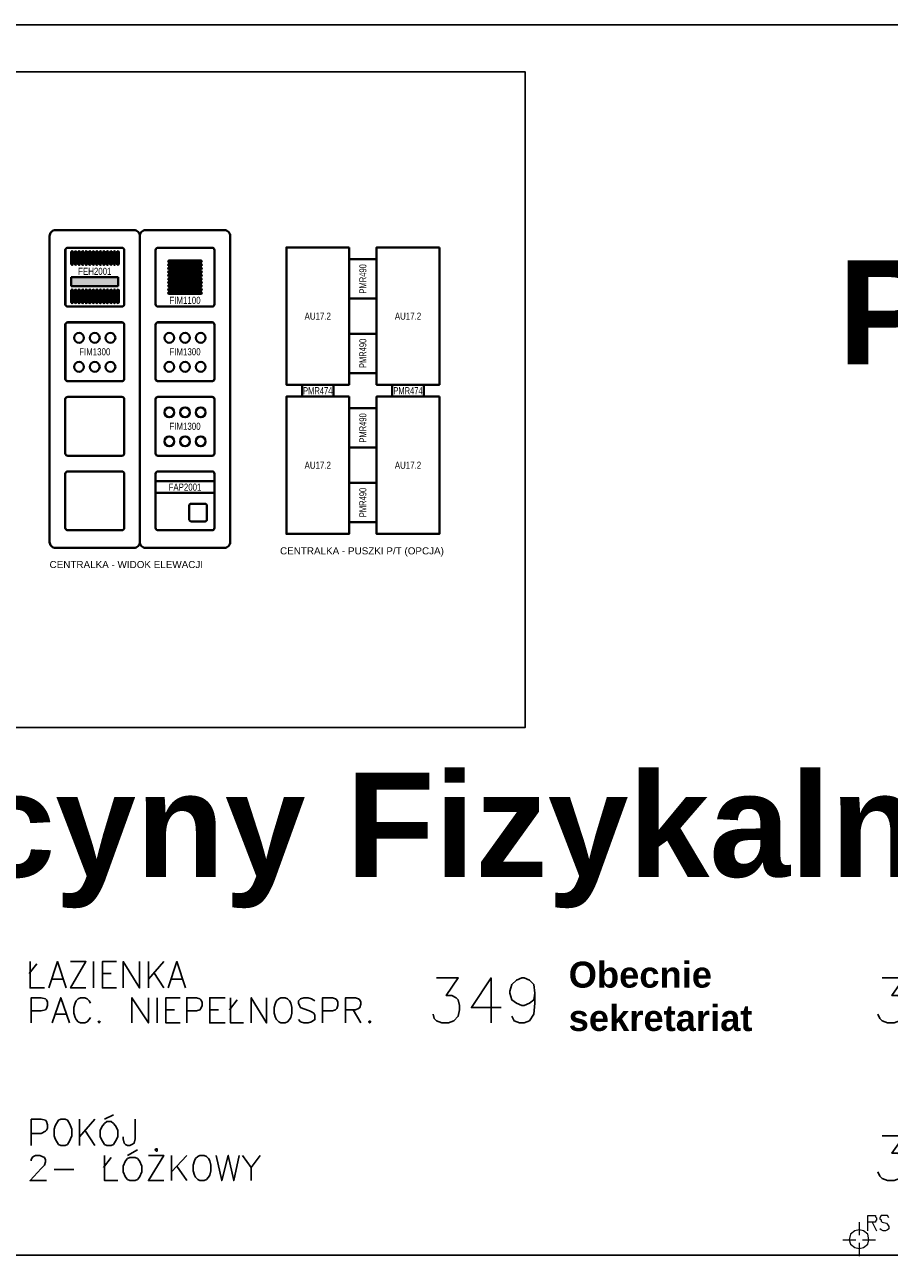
# Model space of a CAD drawing. Header units: millimetres. Extents: x 1 to 17496, y 1 to 30809.
# Tile 179 of 256: x 8108 to 8773, y 29856 to 30809. Entities that reach past the tile are written whole.
import ezdxf
from ezdxf.enums import TextEntityAlignment as Align

# ---------------------------------------------------------------- set-up
doc = ezdxf.new("R2010")
doc.units = ezdxf.units.MM
doc.linetypes.add('CENTER', pattern=[2, 1.25, -0.25, 0.25, -0.25])
doc.layers.add('0_Przyz_centrale pielegniarskie', color=1, linetype='Continuous', lineweight=40)
doc.layers.add('0_Przyz_granicze oddziałów', color=6, linetype='CENTER', lineweight=40)
for name, color, linetype in [('0_Przyz_Opisy oddziałów', 5, 'Continuous'), ('2DE_TXTMARK', 41, 'Continuous'), ('2DE_TXTNUM', 11, 'Continuous'), ('Opisy', 255, 'Continuous'), ('PDF _Geometria', 7, 'Continuous')]:
    doc.layers.add(name, color=color, linetype=linetype)
doc.styles.add('arial', font='arialbd.ttf')
doc.styles.add('CP_ATTR', font='ARIAL.TTF')
doc.styles.add('CP_DESC', font='arial.ttf')
doc.styles.add('CP_ELATT', font='ARIAL.TTF')

# ---------------------------------------------------------------- blocks, each defined once
blk = doc.blocks.new('2de_abb_sig_042_pjvzco')
blk.add_lwpolyline([(8, 35), (8, 0), (-8, 0), (-8, 35)], close=True)
at = {"linetype": 'Continuous', "style": 'CP_ATTR', "flags": 9}
for tag in ['NAME', 'ARTICLE', 'MARK2', 'OTHER1', 'PRODUCT-TYPE', 'ORDER-NO', 'PRODUCER', 'VOLTAGE', 'CURRENT', 'POWER', 'CHARACTER', 'IP', 'OTHER', 'LINK', 'WEIGHT', 'NUMBER', 'GROUP', 'FUNCTION', 'EL-STATUS']:
    blk.add_attdef(tag, text='', height=0.00005, dxfattribs=at).set_placement((-8, 0), align=Align.MIDDLE_LEFT)
at = {"layer": '2DE_TXTMARK', "linetype": 'ByBlock', "style": 'CP_ATTR', "width": 0.8, "flags": 8}
blk.add_attdef('MARK1', text='', height=1.8, dxfattribs=at).set_placement((0, 17.5), align=Align.MIDDLE_CENTER)
at = {"layer": '2DE_TXTNUM', "style": 'CP_ELATT', "width": 0.8}
blk.add_attdef('TAG', text='', height=2.5, dxfattribs=at).set_placement((0, 36.5), align=Align.CENTER)
blk = doc.blocks.new('2de_abb_sig_044_58wvz88')
blk.add_lwpolyline([(7, 5), (0, 5), (0, -5), (7, -5)], close=True)
at = {"linetype": 'Continuous', "style": 'CP_ATTR', "flags": 9}
for tag in ['EL-STATUS', 'FUNCTION', 'GROUP', 'NUMBER', 'WEIGHT', 'LINK', 'OTHER', 'IP', 'CHARACTER', 'POWER', 'CURRENT', 'VOLTAGE', 'PRODUCER', 'ORDER-NO', 'PRODUCT-TYPE', 'OTHER1', 'MARK2', 'ARTICLE', 'NAME']:
    blk.add_attdef(tag, text='', height=0.00005, dxfattribs=at).set_placement((0, -5), align=Align.MIDDLE_LEFT)
at = {"layer": '2DE_TXTMARK', "linetype": 'ByBlock', "style": 'CP_ATTR', "width": 0.7, "flags": 8}
blk.add_attdef('MARK1', text='', height=1.8, rotation=90, dxfattribs=at).set_placement((3.5, 0), align=Align.MIDDLE_CENTER)
at = {"layer": '2DE_TXTNUM', "style": 'CP_ELATT', "width": 0.8}
blk.add_attdef('TAG', text='', height=2.5, dxfattribs=at).set_placement((3.5, 6), align=Align.CENTER)
blk = doc.blocks.new('2de_abb_sig_006_fzxhx6d')
at = {"flags": 128}
for points in [[(0, -6.9), (0, 6.9)], [(0.6, 7.5), (14.4, 7.5)], [(15, 6.9), (15, -6.9)], [(14.4, -7.5), (0.6, -7.5)]]:
    blk.add_lwpolyline(points, dxfattribs=at)
for points in [[(3.45, 4.27), (11.55, 4.27)], [(11.55, 3.82), (3.45, 3.82)], [(3.45, 3.37), (11.55, 3.37)], [(11.55, 2.92), (3.45, 2.92)], [(3.45, 2.47), (11.55, 2.47)], [(11.55, 2.02), (3.45, 2.02)], [(3.45, 1.57), (11.55, 1.57)], [(11.55, 1.12), (3.45, 1.12)], [(3.45, 0.67), (11.55, 0.67)], [(11.55, 0.22), (3.45, 0.22)], [(3.45, -0.22), (11.55, -0.22)], [(11.55, -0.67), (3.45, -0.67)], [(3.45, -1.12), (11.55, -1.12)], [(11.55, -1.57), (3.45, -1.57)], [(3.45, -2.02), (11.55, -2.02)], [(11.55, -2.47), (3.45, -2.47)], [(3.45, -2.92), (11.55, -2.92)], [(11.55, -3.37), (3.45, -3.37)], [(3.45, -3.82), (11.55, -3.82)], [(11.55, -4.27), (3.45, -4.27)]]:
    blk.add_lwpolyline(points)
for centre, radius, start, end in [((0.6, 6.9), 0.6, 90, 180), ((14.4, 6.9), 0.6, 0, 90), ((3.45, 4.05), 0.225, 90, 270), ((3.45, 3.15), 0.225, 90, 270), ((11.55, 4.05), 0.225, 270, 90), ((11.55, 3.15), 0.225, 270, 90), ((3.45, 2.25), 0.225, 90, 270), ((3.45, 1.35), 0.225, 90, 270), ((3.45, 0.45), 0.225, 90, 270), ((11.55, 2.25), 0.225, 270, 90), ((11.55, 1.35), 0.225, 270, 90), ((11.55, 0.45), 0.225, 270, 90), ((3.45, -0.45), 0.225, 90, 270), ((3.45, -1.35), 0.225, 90, 270), ((3.45, -2.25), 0.225, 90, 270), ((3.45, -3.15), 0.225, 90, 270), ((11.55, -0.45), 0.225, 270, 90), ((11.55, -1.35), 0.225, 270, 90), ((11.55, -2.25), 0.225, 270, 90), ((11.55, -3.15), 0.225, 270, 90), ((3.45, -4.05), 0.225, 90, 270), ((11.55, -4.05), 0.225, 270, 90), ((0.6, -6.9), 0.6, 180, 270), ((14.4, -6.9), 0.6, 270, 0)]:
    blk.add_arc(centre, radius, start, end)
at = {"linetype": 'Continuous', "style": 'CP_ATTR', "flags": 9}
for tag in ['NAME', 'ARTICLE', 'MARK2', 'OTHER1', 'PRODUCT-TYPE', 'ORDER-NO', 'PRODUCER', 'VOLTAGE', 'CURRENT', 'POWER', 'CHARACTER', 'IP', 'OTHER', 'LINK', 'WEIGHT', 'NUMBER', 'GROUP', 'FUNCTION', 'EL-STATUS']:
    blk.add_attdef(tag, text='', height=0.00005, dxfattribs=at).set_placement((0, -6.9), align=Align.MIDDLE_LEFT)
at = {"layer": '2DE_TXTMARK', "linetype": 'ByBlock', "style": 'CP_ATTR', "width": 0.8, "flags": 8}
blk.add_attdef('MARK1', text='', height=1.8, dxfattribs=at).set_placement((7.5, -5.89), align=Align.MIDDLE_CENTER)
at = {"layer": '2DE_TXTNUM', "style": 'CP_ELATT', "width": 0.8}
blk.add_attdef('TAG', text='', height=2.5, dxfattribs=at).set_placement((7.5, 9), align=Align.CENTER)
blk = doc.blocks.new('2de_abb_sig_048_1agh03')
blk.add_lwpolyline([(0, 78), (0, 0, 0.414214), (1.5, -1.5), (21.5, -1.5, 0.414214), (23, 0), (23, 78, 0.414214), (21.5, 79.5), (1.5, 79.5, 0.414214)], format="xyb", close=True)
at = {"flags": 128}
for points in [[(4, 60.6), (4, 74.4)], [(4.6, 75), (18.4, 75)], [(19, 74.4), (19, 60.6)], [(18.4, 60), (4.6, 60)], [(4, 41.6), (4, 55.4)], [(4.6, 56), (18.4, 56)], [(19, 55.4), (19, 41.6)], [(18.4, 41), (4.6, 41)], [(4, 22.6), (4, 36.4)], [(4.6, 37), (18.4, 37)], [(19, 36.4), (19, 22.6)], [(18.4, 22), (4.6, 22)], [(4, 3.6), (4, 17.4)], [(4.6, 18), (18.4, 18)], [(19, 17.4), (19, 3.6)], [(18.4, 3), (4.6, 3)]]:
    blk.add_lwpolyline(points, dxfattribs=at)
for centre, start, end in [((4.6, 74.4), 90, 180), ((18.4, 74.4), 0, 90), ((4.6, 60.6), 180, 270), ((18.4, 60.6), 270, 0), ((4.6, 55.4), 90, 180), ((18.4, 55.4), 0, 90), ((4.6, 41.6), 180, 270), ((18.4, 41.6), 270, 0), ((4.6, 36.4), 90, 180), ((18.4, 36.4), 0, 90), ((4.6, 22.6), 180, 270), ((18.4, 22.6), 270, 0), ((4.6, 17.4), 90, 180), ((18.4, 17.4), 0, 90), ((4.6, 3.6), 180, 270), ((18.4, 3.6), 270, 0)]:
    blk.add_arc(centre, 0.6, start, end)
at = {"linetype": 'Continuous', "style": 'CP_ATTR', "flags": 9}
for tag in ['NAME', 'ARTICLE', 'MARK2', 'OTHER1', 'PRODUCT-TYPE', 'ORDER-NO', 'PRODUCER', 'VOLTAGE', 'CURRENT', 'POWER', 'CHARACTER', 'IP', 'OTHER', 'LINK', 'WEIGHT', 'NUMBER', 'GROUP', 'FUNCTION', 'EL-STATUS']:
    blk.add_attdef(tag, text='', height=0.00005, dxfattribs=at).set_placement((0, 0), align=Align.MIDDLE_LEFT)
at = {"layer": '2DE_TXTMARK', "linetype": 'ByBlock', "style": 'CP_ATTR', "width": 0.8, "flags": 8}
blk.add_attdef('MARK1', text='', height=1.8, dxfattribs=at).set_placement((11.5, 85), align=Align.CENTER)
at = {"layer": '2DE_TXTNUM', "style": 'CP_ELATT', "width": 0.8}
blk.add_attdef('TAG', text='', height=2.5, dxfattribs=at).set_placement((11.5, 81), align=Align.CENTER)
blk = doc.blocks.new('Lde_abb_sig_043_57g7wh1')
blk.add_lwpolyline([(-4, 3), (-4, 0), (4, 0), (4, 3)], close=True)
at = {"linetype": 'Continuous', "style": 'CP_ATTR', "flags": 9}
for tag in ['NAME', 'EL-STATUS', 'FUNCTION', 'GROUP', 'NUMBER', 'WEIGHT', 'LINK', 'OTHER', 'IP', 'CHARACTER', 'POWER', 'CURRENT', 'VOLTAGE', 'PRODUCER', 'ORDER-NO', 'PRODUCT-TYPE', 'OTHER1', 'MARK2', 'ARTICLE']:
    blk.add_attdef(tag, text='', height=0.00005, dxfattribs=at).set_placement((-4, 0), align=Align.MIDDLE_LEFT)
at = {"layer": '2DE_TXTMARK', "linetype": 'ByBlock', "style": 'CP_ATTR', "width": 0.7, "flags": 8}
blk.add_attdef('MARK1', text='', height=1.8, dxfattribs=at).set_placement((0, 1.5), align=Align.MIDDLE_CENTER)
at = {"layer": '2DE_TXTNUM', "style": 'CP_ELATT', "width": 0.8}
blk.add_attdef('TAG', text='', height=2.5, dxfattribs=at).set_placement((0, 4.5), align=Align.CENTER)
blk = doc.blocks.new('2de_abb_sig_010_fzx1zps')
for p, q in [((15, 5), (0, 5)), ((15, 2), (0, 2)), ((8.57, -1.2), (8.57, -4.8)), ((12.63, -0.75), (9.01, -0.75)), ((13.07, -4.8), (13.07, -1.2)), ((9.02, -5.25), (12.62, -5.25)), ((13.07, -4.35), (13.07, -4.35))]:
    blk.add_line(p, q)
at = {"flags": 128}
for points in [[(0, -6.9), (0, 6.9)], [(0.6, 7.5), (14.4, 7.5)], [(15, 6.9), (15, -6.9)], [(14.4, -7.5), (0.6, -7.5)]]:
    blk.add_lwpolyline(points, dxfattribs=at)
for centre, radius, start, end in [((0.6, 6.9), 0.6, 90, 180), ((14.4, 6.9), 0.6, 0, 90), ((9.02, -1.2), 0.45, 88.7598, 180), ((12.62, -1.2), 0.45, 0, 91.2402), ((9.02, -4.8), 0.45, 180, 270), ((12.62, -4.8), 0.45, 270, 0), ((0.6, -6.9), 0.6, 180, 270), ((14.4, -6.9), 0.6, 270, 0)]:
    blk.add_arc(centre, radius, start, end)
at = {"linetype": 'Continuous', "style": 'CP_ATTR', "flags": 9}
for tag in ['NAME', 'ARTICLE', 'MARK2', 'OTHER1', 'PRODUCT-TYPE', 'ORDER-NO', 'PRODUCER', 'VOLTAGE', 'CURRENT', 'POWER', 'CHARACTER', 'IP', 'OTHER', 'LINK', 'WEIGHT', 'NUMBER', 'GROUP', 'FUNCTION', 'EL-STATUS']:
    blk.add_attdef(tag, text='', height=0.00005, dxfattribs=at).set_placement((0, -6.9), align=Align.MIDDLE_LEFT)
at = {"layer": '2DE_TXTMARK', "linetype": 'ByBlock', "style": 'CP_ATTR', "width": 0.8, "flags": 8}
blk.add_attdef('MARK1', text='', height=1.8, dxfattribs=at).set_placement((7.5, 3.5), align=Align.MIDDLE_CENTER)
at = {"layer": '2DE_TXTNUM', "style": 'CP_ELATT', "width": 0.8}
blk.add_attdef('TAG', text='', height=2.5, dxfattribs=at).set_placement((7.5, 9), align=Align.CENTER)
blk = doc.blocks.new('2de_abb_sig_003_fzx6u4z')
blk.add_hatch(color=10).paths.add_polyline_path([(1.5, -2.25), (13.5, -2.25), (13.5, 0), (1.5, 0)])
at = {"color": 10}
for p, q in [((1.5, 0), (13.5, 0)), ((1.5, 0), (1.5, -2.25)), ((13.5, 0), (13.5, -2.25)), ((1.5, -2.25), (13.5, -2.25))]:
    blk.add_line(p, q, dxfattribs=at)
at = {"flags": 128}
for points in [[(0, -6.9), (0, 6.9)], [(0.6, 7.5), (14.4, 7.5)], [(15, 6.9), (15, -6.9)], [(14.4, -7.5), (0.6, -7.5)]]:
    blk.add_lwpolyline(points, dxfattribs=at)
for points in [[(1.5, 3.38), (1.5, 6.38)], [(1.95, 6.38), (1.95, 3.38)], [(2.4, 3.38), (2.4, 6.38)], [(2.85, 6.38), (2.85, 3.38)], [(3.3, 3.38), (3.3, 6.38)], [(3.75, 6.38), (3.75, 3.38)], [(4.2, 3.38), (4.2, 6.38)], [(4.65, 6.38), (4.65, 3.38)], [(5.1, 3.38), (5.1, 6.38)], [(5.55, 6.38), (5.55, 3.38)], [(6, 3.38), (6, 6.38)], [(6.45, 6.38), (6.45, 3.38)], [(6.9, 3.38), (6.9, 6.38)], [(7.35, 6.38), (7.35, 3.38)], [(7.8, 3.38), (7.8, 6.38)], [(8.25, 6.38), (8.25, 3.38)], [(8.7, 3.38), (8.7, 6.38)], [(9.15, 6.38), (9.15, 3.38)], [(9.6, 3.38), (9.6, 6.38)], [(10.05, 6.38), (10.05, 3.38)], [(10.5, 3.38), (10.5, 6.38)], [(10.95, 6.38), (10.95, 3.38)], [(11.4, 3.38), (11.4, 6.38)], [(11.85, 6.38), (11.85, 3.38)], [(12.3, 3.38), (12.3, 6.38)], [(12.75, 6.38), (12.75, 3.38)], [(13.2, 3.38), (13.2, 6.38)], [(13.65, 6.38), (13.65, 3.38)], [(1.5, -6.38), (1.5, -3.38)], [(1.95, -3.38), (1.95, -6.38)], [(2.4, -6.38), (2.4, -3.38)], [(2.85, -3.38), (2.85, -6.38)], [(3.3, -6.38), (3.3, -3.38)], [(3.75, -3.38), (3.75, -6.38)], [(4.2, -6.38), (4.2, -3.38)], [(4.65, -3.38), (4.65, -6.38)], [(5.1, -6.38), (5.1, -3.38)], [(5.55, -3.38), (5.55, -6.38)], [(6, -6.38), (6, -3.38)], [(6.45, -3.38), (6.45, -6.38)], [(6.9, -6.38), (6.9, -3.38)], [(7.35, -3.38), (7.35, -6.38)], [(7.8, -6.38), (7.8, -3.38)], [(8.25, -3.38), (8.25, -6.38)], [(8.7, -6.38), (8.7, -3.38)], [(9.15, -3.38), (9.15, -6.38)], [(9.6, -6.38), (9.6, -3.38)], [(10.05, -3.38), (10.05, -6.38)], [(10.5, -6.38), (10.5, -3.38)], [(10.95, -3.38), (10.95, -6.38)], [(11.4, -6.38), (11.4, -3.38)], [(11.85, -3.38), (11.85, -6.38)], [(12.3, -6.38), (12.3, -3.38)], [(12.75, -3.38), (12.75, -6.38)], [(13.2, -6.38), (13.2, -3.38)], [(13.65, -3.38), (13.65, -6.38)]]:
    blk.add_lwpolyline(points)
for centre, radius, start, end in [((0.6, 6.9), 0.6, 90, 180), ((1.73, 6.38), 0.225, 0, 180), ((2.63, 6.38), 0.225, 0, 180), ((3.53, 6.38), 0.225, 0, 180), ((4.43, 6.38), 0.225, 0, 180), ((5.33, 6.38), 0.225, 0, 180), ((6.23, 6.38), 0.225, 0, 180), ((7.13, 6.38), 0.225, 0, 180), ((8.03, 6.38), 0.225, 0, 180), ((8.93, 6.38), 0.225, 0, 180), ((9.83, 6.38), 0.225, 0, 180), ((10.73, 6.38), 0.225, 0, 180), ((11.63, 6.38), 0.225, 0, 180), ((12.53, 6.38), 0.225, 0, 180), ((13.43, 6.38), 0.225, 0, 180), ((14.4, 6.9), 0.6, 0, 90), ((1.73, 3.38), 0.225, 180, 0), ((2.63, 3.38), 0.225, 180, 0), ((3.53, 3.38), 0.225, 180, 0), ((4.43, 3.38), 0.225, 180, 0), ((5.33, 3.38), 0.225, 180, 0), ((6.23, 3.38), 0.225, 180, 0), ((7.13, 3.38), 0.225, 180, 0), ((8.03, 3.38), 0.225, 180, 0), ((8.93, 3.38), 0.225, 180, 0), ((9.83, 3.38), 0.225, 180, 0), ((10.73, 3.38), 0.225, 180, 0), ((11.63, 3.38), 0.225, 180, 0), ((12.53, 3.38), 0.225, 180, 0), ((13.43, 3.38), 0.225, 180, 0), ((1.73, -3.38), 0.225, 0, 180), ((2.63, -3.38), 0.225, 0, 180), ((3.53, -3.38), 0.225, 0, 180), ((4.43, -3.38), 0.225, 0, 180), ((5.33, -3.38), 0.225, 0, 180), ((6.23, -3.38), 0.225, 0, 180), ((7.13, -3.38), 0.225, 0, 180), ((8.03, -3.38), 0.225, 0, 180), ((8.93, -3.38), 0.225, 0, 180), ((9.83, -3.38), 0.225, 0, 180), ((10.73, -3.38), 0.225, 0, 180), ((11.63, -3.38), 0.225, 0, 180), ((12.53, -3.38), 0.225, 0, 180), ((13.43, -3.38), 0.225, 0, 180), ((0.6, -6.9), 0.6, 180, 270), ((1.73, -6.38), 0.225, 180, 0), ((2.63, -6.38), 0.225, 180, 0), ((3.53, -6.38), 0.225, 180, 0), ((4.43, -6.38), 0.225, 180, 0), ((5.33, -6.38), 0.225, 180, 0), ((6.23, -6.38), 0.225, 180, 0), ((7.13, -6.38), 0.225, 180, 0), ((8.03, -6.38), 0.225, 180, 0), ((8.93, -6.38), 0.225, 180, 0), ((9.83, -6.38), 0.225, 180, 0), ((10.73, -6.38), 0.225, 180, 0), ((11.63, -6.38), 0.225, 180, 0), ((12.53, -6.38), 0.225, 180, 0), ((13.43, -6.38), 0.225, 180, 0), ((14.4, -6.9), 0.6, 270, 0)]:
    blk.add_arc(centre, radius, start, end)
at = {"linetype": 'Continuous', "style": 'CP_ATTR', "flags": 9}
for tag in ['EL-STATUS', 'FUNCTION', 'GROUP', 'NUMBER', 'WEIGHT', 'LINK', 'OTHER', 'IP', 'CHARACTER', 'POWER', 'CURRENT', 'VOLTAGE', 'PRODUCER', 'ORDER-NO', 'PRODUCT-TYPE', 'OTHER1', 'MARK2', 'ARTICLE', 'NAME']:
    blk.add_attdef(tag, text='', height=0.00005, dxfattribs=at).set_placement((0, -6.9), align=Align.MIDDLE_LEFT)
at = {"layer": '2DE_TXTMARK', "linetype": 'ByBlock', "style": 'CP_ATTR', "width": 0.8, "flags": 8}
blk.add_attdef('MARK1', text='', height=1.8, dxfattribs=at).set_placement((7.5, 1.5), align=Align.MIDDLE_CENTER)
at = {"layer": '2DE_TXTNUM', "style": 'CP_ELATT', "width": 0.8}
blk.add_attdef('TAG', text='', height=2.5, dxfattribs=at).set_placement((7.5, 9), align=Align.CENTER)
blk = doc.blocks.new('2de_abb_sig_009_fzxdpzh')
at = {"flags": 128}
for points in [[(0, -6.9), (0, 6.9)], [(0.6, 7.5), (14.4, 7.5)], [(15, 6.9), (15, -6.9)], [(14.4, -7.5), (0.6, -7.5)]]:
    blk.add_lwpolyline(points, dxfattribs=at)
for centre in [(3.5, 3.55), (7.5, 3.55), (11.5, 3.55), (3.5, -3.84), (7.5, -3.84), (11.5, -3.84)]:
    blk.add_circle(centre, 1.25)
for centre, start, end in [((0.6, 6.9), 90, 180), ((14.4, 6.9), 0, 90), ((0.6, -6.9), 180, 270), ((14.4, -6.9), 270, 0)]:
    blk.add_arc(centre, 0.6, start, end)
at = {"linetype": 'Continuous', "style": 'CP_ATTR', "flags": 9}
for tag in ['EL-STATUS', 'FUNCTION', 'GROUP', 'NUMBER', 'WEIGHT', 'LINK', 'OTHER', 'IP', 'CHARACTER', 'POWER', 'CURRENT', 'VOLTAGE', 'PRODUCER', 'ORDER-NO', 'PRODUCT-TYPE', 'OTHER1', 'MARK2', 'ARTICLE', 'NAME']:
    blk.add_attdef(tag, text='', height=0.00005, dxfattribs=at).set_placement((0, -6.9), align=Align.MIDDLE_LEFT)
at = {"layer": '2DE_TXTMARK', "linetype": 'ByBlock', "style": 'CP_ATTR', "width": 0.8, "flags": 8}
blk.add_attdef('MARK1', text='', height=1.8, dxfattribs=at).set_placement((7.5, 0), align=Align.MIDDLE_CENTER)
at = {"layer": '2DE_TXTNUM', "style": 'CP_ELATT', "width": 0.8}
blk.add_attdef('TAG', text='', height=2.5, dxfattribs=at).set_placement((7.5, 9), align=Align.CENTER)

msp = doc.modelspace()

# ---------------------------------------------------------------- linework, layer by layer
at = {"lineweight": -3}
msp.add_lwpolyline([(7146.76, 30772.34), (8493.29, 30772.34), (8493.29, 30268.23), (7146.76, 30268.23)], close=True, dxfattribs=at)
at = {"layer": 'Opisy', "color": 7, "lineweight": 25}
for points in [[(8111.62, 30078.82), (8117.51, 30086.4)], [(8112.46, 30088.09), (8112.46, 30067.87), (8123.41, 30067.87)], [(8126.78, 30067.87), (8133.51, 30088.09), (8140.25, 30067.87)], [(8155.41, 30067.87), (8143.62, 30067.87), (8155.41, 30088.09), (8143.62, 30088.09)], [(8161.31, 30088.09), (8161.31, 30067.87)], [(8178.99, 30067.87), (8168.05, 30067.87), (8168.05, 30088.09), (8178.99, 30088.09)], [(8184.05, 30067.87), (8184.05, 30088.09), (8196.68, 30067.87), (8196.68, 30088.09)], [(8203.42, 30088.09), (8203.42, 30067.87)], [(8215.21, 30088.09), (8203.42, 30074.61)], [(8218.58, 30067.87), (8225.32, 30088.09), (8232.05, 30067.87)], [(8129.3, 30074.61), (8137.73, 30074.61)], [(8168.05, 30078.82), (8174.78, 30078.82)], [(8207.63, 30079.67), (8215.21, 30067.87)], [(8221.11, 30074.61), (8229.53, 30074.61)], [(8424.92, 30075.45), (8441.77, 30075.45), (8432.5, 30061.98), (8436.71, 30061.98), (8440.08, 30060.29), (8441.77, 30058.61), (8442.61, 30054.4), (8442.61, 30051.03), (8441.77, 30045.98), (8438.4, 30042.61), (8434.19, 30040.92), (8429.13, 30040.92), (8424.92, 30042.61), (8423.24, 30044.29), (8422.4, 30047.66)], [(8467.03, 30040.92), (8467.03, 30075.45), (8451.87, 30052.71), (8474.61, 30052.71)], [(8500.72, 30063.66), (8499.88, 30058.61), (8496.51, 30056.08), (8492.3, 30054.4), (8490.62, 30054.4), (8486.41, 30056.08), (8483.04, 30058.61), (8481.35, 30063.66), (8481.35, 30065.35), (8483.04, 30070.4), (8486.41, 30073.77), (8490.62, 30075.45), (8492.3, 30075.45), (8496.51, 30073.77), (8499.88, 30070.4), (8500.72, 30063.66), (8500.72, 30056.08), (8499.88, 30047.66), (8496.51, 30042.61), (8492.3, 30040.92), (8488.93, 30040.92), (8484.72, 30042.61), (8483.04, 30045.98)], [(8767.71, 30075.45), (8784.55, 30075.45), (8775.29, 30061.98), (8779.5, 30061.98), (8782.87, 30060.29), (8784.55, 30058.61), (8785.4, 30054.4), (8785.4, 30051.03), (8784.55, 30045.98), (8781.18, 30042.61), (8776.97, 30040.92), (8771.92, 30040.92), (8767.71, 30042.61), (8766.02, 30044.29), (8764.34, 30047.66)], [(8113.3, 30040.92), (8113.3, 30060.29), (8120.88, 30060.29), (8124.25, 30059.45), (8125.09, 30058.61), (8125.93, 30056.93), (8125.93, 30054.4), (8125.09, 30051.87), (8124.25, 30051.03), (8120.88, 30050.19), (8113.3, 30050.19)], [(8129.3, 30040.92), (8136.04, 30060.29), (8142.78, 30040.92)], [(8158.78, 30056.08), (8157.94, 30057.77), (8156.25, 30059.45), (8154.57, 30060.29), (8151.2, 30060.29), (8149.52, 30059.45), (8147.83, 30057.77), (8146.99, 30056.08), (8146.15, 30052.71), (8146.15, 30048.5), (8146.99, 30045.13), (8147.83, 30043.45), (8149.52, 30041.77), (8151.2, 30040.92), (8154.57, 30040.92), (8156.25, 30041.77), (8157.94, 30043.45), (8158.78, 30045.13)], [(8190.79, 30040.92), (8190.79, 30060.29), (8203.42, 30040.92), (8203.42, 30060.29)], [(8210.16, 30060.29), (8210.16, 30040.92)], [(8227.84, 30040.92), (8216.89, 30040.92), (8216.89, 30060.29), (8227.84, 30060.29)], [(8232.9, 30040.92), (8232.9, 30060.29), (8240.48, 30060.29), (8243, 30059.45), (8243.85, 30058.61), (8244.69, 30056.93), (8244.69, 30054.4), (8243.85, 30051.87), (8243, 30051.03), (8240.48, 30050.19), (8232.9, 30050.19)], [(8262.37, 30040.92), (8250.58, 30040.92), (8250.58, 30060.29), (8262.37, 30060.29)], [(8265.74, 30051.03), (8271.64, 30058.61)], [(8266.59, 30060.29), (8266.59, 30040.92), (8276.69, 30040.92)], [(8282.59, 30040.92), (8282.59, 30060.29), (8294.38, 30040.92), (8294.38, 30060.29)], [(8331.44, 30057.77), (8328.91, 30059.45), (8326.38, 30060.29), (8323.01, 30060.29), (8320.49, 30059.45), (8318.8, 30057.77), (8318.8, 30056.08), (8319.65, 30054.4), (8320.49, 30052.71), (8322.17, 30051.87), (8327.23, 30050.19), (8328.91, 30049.35), (8330.59, 30048.5), (8331.44, 30046.82), (8331.44, 30043.45), (8328.91, 30041.77), (8326.38, 30040.92), (8323.01, 30040.92), (8320.49, 30041.77), (8318.8, 30043.45)], [(8337.33, 30040.92), (8337.33, 30060.29), (8344.91, 30060.29), (8347.44, 30059.45), (8348.28, 30058.61), (8349.12, 30056.93), (8349.12, 30054.4), (8348.28, 30051.87), (8347.44, 30051.03), (8344.91, 30050.19), (8337.33, 30050.19)], [(8355.02, 30040.92), (8355.02, 30060.29), (8362.6, 30060.29), (8365.13, 30059.45), (8365.97, 30058.61), (8366.81, 30056.93), (8366.81, 30055.24), (8365.97, 30052.71), (8365.13, 30051.87), (8362.6, 30051.03), (8355.02, 30051.03)], [(8131.83, 30047.66), (8140.25, 30047.66)], [(8216.89, 30051.03), (8223.63, 30051.03)], [(8250.58, 30051.03), (8257.32, 30051.03)], [(8360.91, 30051.03), (8366.81, 30040.92)], [(8169.73, 29966.81), (8176.47, 29970.18)], [(8113.3, 29946.59), (8113.3, 29966.81), (8120.88, 29966.81), (8124.25, 29965.97), (8125.09, 29965.12), (8125.93, 29962.6), (8125.93, 29960.07), (8125.09, 29958.39), (8124.25, 29957.54), (8120.88, 29955.86), (8113.3, 29955.86)], [(8150.36, 29966.81), (8150.36, 29946.59)], [(8162.15, 29966.81), (8150.36, 29953.33)], [(8193.31, 29966.81), (8193.31, 29951.65), (8192.47, 29948.28), (8190.79, 29947.44), (8189.1, 29946.59), (8187.42, 29946.59), (8185.73, 29947.44), (8184.89, 29948.28), (8184.05, 29951.65), (8184.05, 29953.33)], [(8154.57, 29958.39), (8162.15, 29946.59)], [(8767.71, 29954.17), (8784.55, 29954.17), (8775.29, 29940.7), (8779.5, 29940.7), (8782.87, 29939.01), (8784.55, 29937.33), (8785.4, 29932.28), (8785.4, 29929.75), (8784.55, 29924.7), (8781.18, 29921.33), (8776.97, 29919.64), (8771.92, 29919.64), (8767.71, 29921.33), (8766.02, 29923.01), (8764.34, 29926.38)], [(8187.42, 29939.01), (8195, 29943.23)], [(8113.3, 29934.8), (8113.3, 29935.65), (8114.14, 29937.33), (8114.99, 29938.17), (8116.67, 29939.01), (8120.04, 29939.01), (8121.72, 29938.17), (8123.41, 29937.33), (8124.25, 29935.65), (8124.25, 29933.96), (8123.41, 29931.43), (8120.88, 29928.91), (8112.46, 29919.64), (8125.09, 29919.64)], [(8168.89, 29929.75), (8174.78, 29937.33)], [(8169.73, 29939.01), (8169.73, 29919.64), (8179.84, 29919.64)], [(8203.42, 29939.01), (8215.21, 29939.01), (8203.42, 29919.64), (8215.21, 29919.64)], [(8221.11, 29939.01), (8221.11, 29919.64)], [(8232.9, 29939.01), (8221.11, 29926.38)], [(8255.64, 29939.01), (8259.85, 29919.64), (8264.9, 29939.01), (8269.11, 29919.64), (8273.32, 29939.01)], [(8275.85, 29939.01), (8282.59, 29929.75), (8282.59, 29919.64)], [(8289.33, 29939.01), (8282.59, 29929.75)], [(8130.99, 29928.07), (8146.15, 29928.07)], [(8225.32, 29930.59), (8232.9, 29919.64)]]:
    msp.add_lwpolyline(points, dxfattribs=at)
for points in [[(8305.33, 30060.29), (8303.64, 30059.45), (8301.96, 30057.77), (8301.12, 30056.08), (8300.27, 30052.71), (8300.27, 30048.5), (8301.12, 30045.13), (8301.96, 30043.45), (8303.64, 30041.77), (8305.33, 30040.92), (8308.7, 30040.92), (8310.38, 30041.77), (8312.07, 30043.45), (8312.91, 30045.13), (8313.75, 30048.5), (8313.75, 30052.71), (8312.91, 30056.08), (8312.07, 30057.77), (8310.38, 30059.45), (8308.7, 30060.29)], [(8165.52, 30042.61), (8164.68, 30041.77), (8165.52, 30040.92), (8166.36, 30041.77)], [(8373.55, 30042.61), (8372.71, 30041.77), (8373.55, 30040.92), (8374.39, 30041.77)], [(8136.04, 29966.81), (8134.36, 29965.97), (8132.67, 29963.44), (8131.83, 29961.75), (8130.99, 29959.23), (8130.99, 29954.17), (8131.83, 29951.65), (8132.67, 29949.96), (8134.36, 29947.44), (8136.04, 29946.59), (8139.41, 29946.59), (8141.09, 29947.44), (8142.78, 29949.96), (8143.62, 29951.65), (8144.46, 29954.17), (8144.46, 29959.23), (8143.62, 29961.75), (8142.78, 29963.44), (8141.09, 29965.97), (8139.41, 29966.81)], [(8171.41, 29965.12), (8169.73, 29963.44), (8168.05, 29961.75), (8166.36, 29958.39), (8166.36, 29953.33), (8168.05, 29949.96), (8169.73, 29947.44), (8171.41, 29946.59), (8174.78, 29946.59), (8176.47, 29947.44), (8178.15, 29949.96), (8179.84, 29953.33), (8179.84, 29958.39), (8178.15, 29961.75), (8176.47, 29963.44), (8174.78, 29965.12)], [(8210.16, 29943.23), (8210.16, 29944.07), (8209.31, 29944.07), (8208.47, 29943.23), (8209.31, 29942.38), (8210.16, 29942.38)], [(8189.1, 29937.33), (8187.42, 29936.49), (8185.73, 29934.8), (8184.05, 29930.59), (8184.05, 29926.38), (8185.73, 29922.17), (8187.42, 29920.49), (8189.1, 29919.64), (8193.31, 29919.64), (8195, 29920.49), (8196.68, 29922.17), (8198.37, 29926.38), (8198.37, 29930.59), (8196.68, 29934.8), (8195, 29936.49), (8193.31, 29937.33)], [(8243, 29939.01), (8241.32, 29938.17), (8239.63, 29936.49), (8238.79, 29934.8), (8237.95, 29931.43), (8237.95, 29927.22), (8238.79, 29923.85), (8239.63, 29922.17), (8241.32, 29920.49), (8243, 29919.64), (8246.37, 29919.64), (8248.06, 29920.49), (8249.74, 29922.17), (8250.58, 29923.85), (8251.43, 29927.22), (8251.43, 29931.43), (8250.58, 29934.8), (8249.74, 29936.49), (8248.06, 29938.17), (8246.37, 29939.01)]]:
    msp.add_lwpolyline(points, close=True, dxfattribs=at)
at = {"layer": 'PDF _Geometria'}
msp.add_lwpolyline([(1887, 30808.66), (14038.11, 30808.66), (14038.11, 26805.87), (1887, 26805.87)], close=True, dxfattribs=at)
at = {"layer": 'PDF _Geometria', "lineweight": 18}
for points in [[(8756.76, 29880.9), (8756.76, 29892.69), (8762.66, 29892.69), (8762.66, 29891.85), (8763.5, 29891.01), (8763.5, 29889.32), (8762.66, 29888.48), (8762.66, 29887.64), (8756.76, 29887.64)], [(8772.76, 29891.01), (8771.92, 29892.69), (8766.87, 29892.69), (8766.02, 29891.01), (8766.02, 29890.17), (8766.87, 29889.32), (8766.87, 29888.48), (8767.71, 29887.64), (8771.08, 29886.8), (8771.92, 29885.95), (8772.76, 29884.27), (8772.76, 29882.59), (8771.92, 29881.74), (8770.24, 29880.9), (8768.55, 29880.9), (8766.87, 29881.74), (8766.02, 29882.59)], [(8750.02, 29887.64), (8750.02, 29877.53)], [(8760.13, 29887.64), (8763.5, 29880.9)], [(8737.39, 29874.16), (8747.5, 29874.16)], [(8752.55, 29874.16), (8762.66, 29874.16)], [(8750.02, 29871.64), (8750.02, 29861.53)]]:
    msp.add_lwpolyline(points, dxfattribs=at)
msp.add_lwpolyline([(8757.6, 29874.16), (8756.76, 29878.37), (8753.39, 29880.9), (8750.02, 29881.74), (8746.65, 29880.9), (8743.28, 29878.37), (8742.44, 29874.16), (8743.28, 29870.79), (8746.65, 29868.27), (8750.02, 29867.43), (8753.39, 29868.27), (8756.76, 29870.79)], close=True, dxfattribs=at)
at = {"layer": 'PDF _Geometria', "lineweight": 25}
msp.add_lwpolyline([(8949.63, 29862.37), (8750.86, 29862.37), (8552.1, 29862.37), (8353.33, 29862.37), (8153.73, 29862.37), (7954.96, 29862.37), (7756.2, 29862.37), (7557.43, 29862.37), (7357.83, 29862.37), (7159.06, 29862.37), (6960.3, 29862.37), (6761.53, 29862.37), (6562.77, 29862.37), (6363.16, 29862.37)], dxfattribs=at)

# ---------------------------------------------------------------- block references
at = {"layer": '0_Przyz_centrale pielegniarskie', "color": 7, "lineweight": -3, "xscale": 3.017769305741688, "yscale": 3.017769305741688, "zscale": 3.017769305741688}
for p in [(8127.47, 30410.78), (8196.88, 30410.78)]:
    msp.add_blockref('2de_abb_sig_048_1agh03', p, dxfattribs=at)
for name, p, values in [('2de_abb_sig_003_fzx6u4z', (8139.55, 30614.48), {'MARK1': 'FEH2001'}), ('2de_abb_sig_006_fzxhx6d', (8208.95, 30614.48), {'MARK1': 'FIM1100'}), ('2de_abb_sig_042_pjvzco', (8333.67, 30531.73), {'MARK1': 'AU17.2'}), ('2de_abb_sig_042_pjvzco', (8403.08, 30531.73), {'MARK1': 'AU17.2'}), ('2de_abb_sig_044_58wvz88', (8357.81, 30613.21), {'MARK1': 'PMR490'}), ('2de_abb_sig_009_fzxdpzh', (8139.55, 30557.14), {'MARK1': 'FIM1300'}), ('2de_abb_sig_009_fzxdpzh', (8208.95, 30557.14), {'MARK1': 'FIM1300'}), ('2de_abb_sig_044_58wvz88', (8357.81, 30555.88), {'MARK1': 'PMR490'}), ('Lde_abb_sig_043_57g7wh1', (8333.67, 30522.68), {'MARK1': 'PMR474'}), ('Lde_abb_sig_043_57g7wh1', (8403.08, 30522.68), {'MARK1': 'PMR474'}), ('2de_abb_sig_009_fzxdpzh', (8208.95, 30499.81), {'MARK1': 'FIM1300'}), ('2de_abb_sig_042_pjvzco', (8333.67, 30417.06), {'MARK1': 'AU17.2'}), ('2de_abb_sig_042_pjvzco', (8403.08, 30417.06), {'MARK1': 'AU17.2'}), ('2de_abb_sig_044_58wvz88', (8357.81, 30498.54), {'MARK1': 'PMR490'}), ('2de_abb_sig_010_fzx1zps', (8208.95, 30442.47), {'MARK1': 'FAP2001'}), ('2de_abb_sig_044_58wvz88', (8357.81, 30441.2), {'MARK1': 'PMR490'})]:
    msp.add_blockref(name, p, dxfattribs=at).add_auto_attribs(values)

# ---------------------------------------------------------------- texts
at = {"layer": '0_Przyz_centrale pielegniarskie', "color": 7, "lineweight": -3, "style": 'CP_DESC'}
for s, p in [('CENTRALKA - PUSZKI P/T (OPCJA)', (8304.66, 30401.28)), ('CENTRALKA - WIDOK ELEWACJI', (8127.42, 30390.76))]:
    msp.add_text(s, height=5.432, dxfattribs=at).set_placement(p)
at = {"layer": '0_Przyz_granicze oddziałów', "style": 'arial'}
msp.add_text('Przedmiar 3.1', height=80, dxfattribs=at).set_placement((8733.65, 30547.58))
at = {"layer": '0_Przyz_Opisy oddziałów', "style": 'arial'}
msp.add_text('Klinika Rehabilitacji i Medycyny Fizykalnej', height=80, dxfattribs=at).set_placement((6635.12, 30153.26))
at = {"layer": 'Opisy', "color": 7, "insert": (8526.65, 30088.03), "char_height": 20, "width": 168.8148, "attachment_point": 1, "style": 'arial'}
msp.add_mtext('Obecnie sekretariat', dxfattribs=at)

doc.saveas('drawing.dxf')
